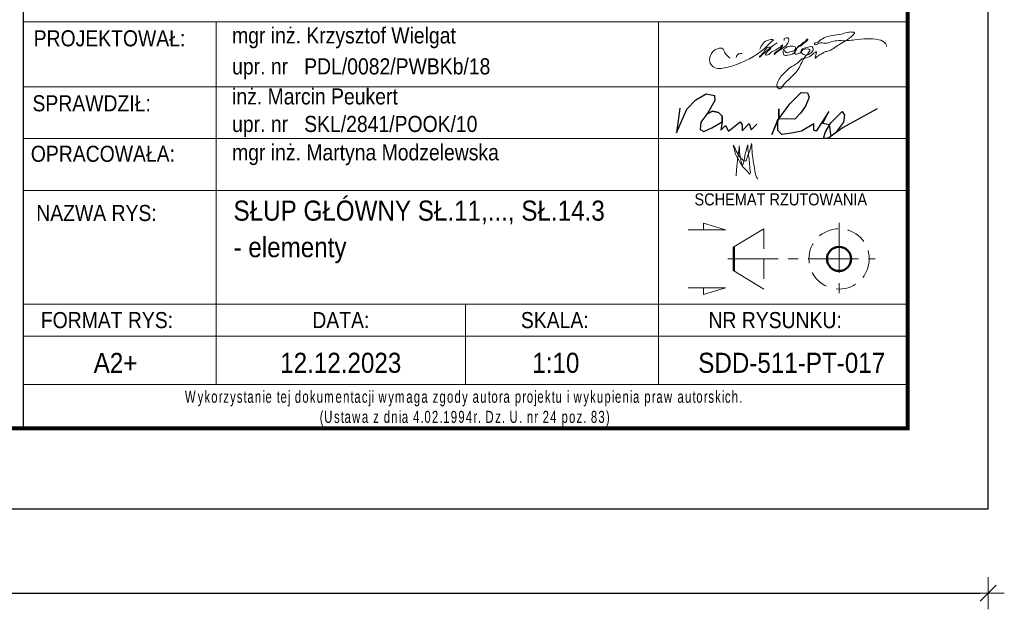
# Model space of a CAD drawing. Header units: millimetres. Extents: x 2297 to 3051, y 15557 to 16018.
# Tile 14 of 20: x 2929 to 3051, y 15557 to 15630. Entities that reach past the tile are written whole.
import ezdxf
from ezdxf.enums import TextEntityAlignment as Align

# ---------------------------------------------------------------- set-up
doc = ezdxf.new("R2010")
doc.units = ezdxf.units.MM
doc.header["$LTSCALE"] = 10
doc.linetypes.add('HIDDEN', pattern=[0.375, 0.25, -0.125])
doc.linetypes.add('MITTE', pattern=[2, 1.25, -0.25, 0.25, -0.25])
doc.layers.add('_FORMATKA', color=8, linetype='Continuous', plot=False)
for name, color, linetype, lineweight in [('_RAMKA', 7, 'Continuous', 35), ('PS_DIM', 4, 'Continuous', 13), ('PS_Hidden', 2, 'HIDDEN', 9), ('PS_MIDLINE', 5, 'MITTE', 13), ('PS_Pos', 1, 'Continuous', 15), ('PS_SOLID', 7, 'Continuous', 30), ('PS_TEXT', 3, 'Continuous', 18)]:
    doc.layers.add(name, color=color, linetype=linetype, lineweight=lineweight)
doc.layers.add('_tabelka', color=7, linetype='Continuous')
doc.styles.add('gil', font='txt', dxfattribs={"width": 0.9})
doc.styles.add('simplex', font='simplex.shx', dxfattribs={"width": 0.75})
doc.dimstyles.new('1_10_PRZ', dxfattribs={"dimtxt": 2, "dimasz": 1, "dimexe": 2, "dimexo": 5, "dimgap": 1, "dimtad": 1, "dimdec": 0, "dimlfac": 10, "dimtxsty": 'simplex', "dimblk": 'dimznak', "dimcen": 2, "dimse1": 1, "dimse2": 1, "dimclrt": 3, "dimadec": 1, "dimazin": 0, "dimtfac": 1, "dimtdec": 0, "dimtix": 1, "dimtmove": 2, "dimatfit": 3, "dimldrblk": 'dim-grot', "dimfxl": 1, "dimarcsym": 0})

# ---------------------------------------------------------------- blocks, each defined once
blk = doc.blocks.new('dim-grot')
blk.add_hatch(color=256).paths.add_polyline_path([(0, 0), (-2, 0.5), (-2, -0.5)])
blk.add_lwpolyline([(0, 0), (-2, 0.5), (-2, -0.5), (0, 0)])
blk = doc.blocks.new('dimznak')
at = {"color": 0}
for points in [[(0, 2), (0, -2)], [(-2, 0), (2, 0)]]:
    blk.add_lwpolyline(points, dxfattribs=at)
at = {"color": 2}
blk.add_lwpolyline([(1, 1), (-1, -1)], dxfattribs=at)
blk = doc.blocks.new('A$C077725B1')
at = {"layer": 'PS_SOLID', "color": 5, "lineweight": 25}
for points in [[(0.45, 3.96), (0, 0.74), (1.35, 3.86), (2.53, 5.09), (3.87, 5.86), (4.96, 5.66), (5.03, 4.97), (4.09, 3.39), (3.17, 2.17), (3.12, 1.2), (3.6, 0.93), (4.61, 1.41), (5.99, 2.21), (5.97, 2.95), (5.49, 3.43), (4.71, 3.58), (3.95, 3.2), (4.71, 3.58), (5.49, 3.43), (5.97, 2.95), (5.99, 2.21), (5.79, 1.09), (6.4, 1.71), (6.83, 0.96), (8.36, 2.21), (8.58, 1.82), (8.58, 1.03), (9.53, 1.97), (9.77, 1.14), (10.51, 1.89)], [(26.25, 3.91), (21.8, 1.47), (19.81, 0), (19.26, 0), (19.47, 0.79), (20.21, 2.08), (21.68, 3.55), (21.99, 3.05), (21.86, 2.14), (20.81, 0.74), (20.25, 0.33), (20.03, 1.78), (19.17, 1.98), (19.96, 3.54), (18.27, 0.97), (18, 1.12), (18, 1.91), (16.37, 0.97), (15.05, 0.72), (13.81, 0.54), (13.29, 1.06), (13.29, 2.56), (12.47, 0.52), (13.42, 2.59), (13.42, 3.89), (13.42, 2.59), (14.85, 4.56), (16.34, 6.04), (17.15, 6.01), (17.36, 5.44), (16.89, 4.25), (16.25, 3.31), (15.51, 2.56), (13.42, 2.59)]]:
    blk.add_lwpolyline(points, dxfattribs=at)
blk = doc.blocks.new('tabela_rys')
at = {"layer": '_tabelka', "color": 251, "lineweight": 15}
for p, q in [((21.62, 58.32), (131.62, 58.32)), ((21.62, 58.32), (131.62, 58.32)), ((45.62, 58.32), (45.62, 37.33)), ((100.62, 58.32), (100.62, 37.33)), ((21.62, 50.24), (131.62, 50.24)), ((21.62, 43.79), (131.62, 43.79)), ((21.62, 37.33), (131.62, 37.33)), ((21.62, 37.33), (131.62, 37.33)), ((21.62, 37.33), (131.62, 37.33)), ((21.62, 37.33), (131.62, 37.33)), ((21.62, 37.33), (131.62, 37.33)), ((21.62, 37.33), (131.62, 37.33)), ((21.62, 37.33), (131.62, 37.33)), ((21.62, 37.33), (131.62, 37.33)), ((45.62, 37.33), (45.62, 23.22)), ((100.62, 37.33), (100.62, 13.22)), ((21.62, 23.22), (131.62, 23.22)), ((131.62, 23.22), (21.62, 23.22)), ((45.62, 23.22), (45.62, 13.22)), ((76.62, 23.22), (76.62, 13.22)), ((21.62, 19.22), (131.62, 19.22)), ((21.62, 13.22), (131.62, 13.22))]:
    blk.add_line(p, q, dxfattribs=at)
at = {"layer": '_tabelka', "color": 251, "lineweight": 30}
blk.add_lwpolyline([(131.62, 123.55), (21.62, 123.55), (21.62, 7.77), (131.62, 7.77)], close=True, dxfattribs=at)
at = {"layer": 'PS_DIM', "color": 5, "true_color": 0x1d16e9}
for points in [[(115.36, 55.7), (113.22, 53.93), (113.18, 53.9), (113.18, 53.98), (113.33, 54.13), (113.56, 54.36), (114.45, 55.17), (114.55, 55.14), (113.99, 54.42), (113.95, 54.18), (114.03, 54.16), (114.58, 54.48), (115.19, 54.83), (115.46, 54.98), (115.73, 55.14), (115.95, 55.36), (116.04, 55.45), (116.06, 55.39), (116.02, 55.28), (115.29, 54.61), (115.06, 54.38), (115.02, 54.23), (115.14, 54.35), (115.64, 54.75), (116.77, 55.82), (116.82, 56), (116.82, 56.17), (116.69, 56.3), (116.5, 56.3), (116.26, 56.24), (116.23, 56.11), (116.23, 56)], [(116.27, 54.78), (116.4, 54.56), (116.58, 54.45), (116.96, 54.56), (117.27, 54.64), (117.58, 54.82), (117.66, 55.11), (117.19, 55.3), (116.43, 55.09), (116.18, 54.85), (116.11, 54.56), (116.28, 54.15), (116.65, 54.15), (117.64, 54.62), (118.01, 55.28), (118.3, 55.44), (118.6, 55.74), (118.91, 55.92), (119.04, 56.14), (119.09, 56.16), (118.24, 55.3), (117.84, 55.07), (117.57, 54.61), (117.57, 54.35), (118.03, 54.35), (118.3, 54.51), (118.35, 54.72), (118.63, 54.99), (119.09, 55.11), (119.38, 55.19), (119.72, 55.19), (119.86, 54.94), (119.56, 54.42), (119.25, 54.24), (118.63, 54.24), (118.45, 54.43), (118.39, 54.64), (119.46, 54.8), (119.3, 54.52), (119.18, 54.31), (118.99, 54.13), (118.15, 52.67), (115.93, 50.15), (115.75, 49.97), (115.52, 50.04), (115.33, 50.36), (115.46, 50.86), (115.83, 51.49), (116.51, 52.17), (116.97, 52.63), (117.94, 53.19), (118.45, 53.7), (119.24, 53.91), (120.28, 54.51), (120.08, 53.78), (120.47, 54.09), (120.72, 54.24), (120.96, 54.38), (121.28, 54.56), (121.66, 54.66), (123.03, 55.46), (124.83, 56.69), (124.99, 56.96), (124.75, 57.03), (124.29, 57.03), (123.37, 56.78), (122.22, 56.61), (121.4, 56.39), (120.69, 55.98), (120.26, 55.73), (120.02, 55.6), (120.05, 55.5), (120.57, 55.64), (121.34, 55.64), (122.15, 55.85), (123.03, 55.97), (124.11, 55.97), (125.01, 56.08), (128, 56.08), (128.89, 55.57), (128.97, 55.25), (128.95, 55.23)], [(109.48, 53.8), (108.99, 54.29), (108.79, 54.65), (108.6, 54.97), (107.99, 54.97), (107.36, 54.6), (106.97, 53.57), (107.12, 53.03), (107.77, 52.55), (108.62, 52.55), (110.32, 53), (114.18, 55.37), (114.63, 55.81), (114.9, 56.08), (114.41, 56.08), (113.23, 54.9)], [(111.02, 54.38), (110.58, 54.31), (110.37, 54.14), (110.28, 53.86)], [(109.92, 42.99), (110.36, 42.1), (110.66, 41.59), (111.09, 41.15), (111.38, 40.99), (111.66, 41.47), (111.96, 42.25), (112.08, 42.76), (112.2, 43.19)], [(111.71, 43.01), (111.79, 41.97), (111.9, 41.03), (111.99, 40.03), (111.99, 39.38), (111.65, 39.72), (111.22, 40.15), (110.84, 40.68), (110.65, 41.02), (110.26, 41.69), (110.08, 42.33), (109.92, 42.99)], [(110.26, 39.14), (110.35, 40.27), (110.43, 40.94), (110.49, 41.47), (110.59, 42.26), (110.65, 42.75), (110.65, 42.9)], [(110.65, 42.9), (110.68, 42.38), (110.68, 42.14), (110.7, 41.97), (110.71, 41.9), (110.76, 41.68), (110.81, 41.47), (110.84, 41.29), (110.91, 40.88), (111.01, 40.53), (111.04, 40.47), (111.14, 40.66), (111.22, 40.95), (111.29, 41.28), (111.38, 41.81), (111.5, 42.26), (111.6, 42.66), (111.71, 43.03)], [(112.2, 43.19), (112.23, 42.5), (112.33, 41.38), (112.56, 40.06), (112.77, 39.1), (112.98, 38.73)]]:
    blk.add_spline(points, degree=3, dxfattribs=at)
at = {"layer": 'PS_Hidden'}
blk.add_line((113.73, 32.58), (113.73, 25.08), dxfattribs=at)
blk.add_circle((123.07, 28.83), 3.75, dxfattribs=at)
at = {"layer": 'PS_MIDLINE', "ltscale": 0.5}
for p, q in [((123.07, 33.33), (123.07, 24.33)), ((109.23, 28.83), (127.57, 28.83))]:
    blk.add_line(p, q, dxfattribs=at)
at = {"layer": 'PS_Pos'}
for p, q in [((109.98, 30.33), (113.73, 32.58)), ((113.73, 25.08), (109.98, 27.33))]:
    blk.add_line(p, q, dxfattribs=at)
at = {"layer": 'PS_Pos', "lineweight": 50}
blk.add_line((109.98, 27.33), (109.98, 30.33), dxfattribs=at)
at = {"layer": 'PS_SOLID', "lineweight": 50}
blk.add_line((109.98, 30.33), (109.98, 27.33), dxfattribs=at)
blk.add_circle((123.07, 28.83), 1.5, dxfattribs=at)
blk.add_circle((123.07, 28.83), 1.5, dxfattribs=at)
at = {"layer": 'PS_TEXT', "color": 7}
for p, q in [((108.95, 32.44), (106.22, 33.26)), ((106.22, 33.26), (106.22, 32.44)), ((108.95, 32.44), (104.3, 32.44)), ((108.95, 25.21), (104.3, 25.21)), ((108.95, 25.21), (106.22, 24.39)), ((106.22, 24.39), (106.22, 25.21))]:
    blk.add_line(p, q, dxfattribs=at)
at = {"layer": 'PS_Pos', "color": 7, "xscale": 0.9500000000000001, "yscale": 0.9500000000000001, "zscale": 0.9500000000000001}
blk.add_blockref('A$C077725B1', (102.85, 43.79), dxfattribs=at)
at = {"layer": '_tabelka', "color": 12, "style": 'gil', "width": 0.9}
for s, p in [('PROJEKTOWAŁ: ', (32.69, 56.26)), ('SPRAWDZIŁ: ', (30.47, 48.18)), ('OPRACOWAŁA: ', (31.87, 41.9)), ('NAZWA RYS:', (30.74, 34.54))]:
    blk.add_text(s, height=2, dxfattribs=at).set_placement(p, align=Align.MIDDLE)
at = {"layer": '_tabelka', "color": 7, "style": 'gil', "width": 0.9}
for s, p in [('mgr inż. Krzysztof Wielgat', (47.6, 56.62)), ('upr. nr   PDL/0082/PWBKb/18 ', (47.6, 52.77)), ('inż. Marcin Peukert', (47.6, 49.03)), ('upr. nr   SKL/2841/POOK/10 ', (47.6, 45.61)), ('mgr inż. Martyna Modzelewska', (47.6, 42.08))]:
    blk.add_text(s, height=2, dxfattribs=at).set_placement(p, align=Align.MIDDLE_LEFT)
at = {"layer": '_tabelka', "color": 251, "style": 'gil', "width": 0.9}
for s, p in [('FORMAT RYS:', (32.04, 21.22)), ('DATA:', (61.12, 21.22)), ('SKALA:', (87.72, 21.22)), ('NR RYSUNKU:', (115.12, 21.22))]:
    blk.add_text(s, height=2, dxfattribs=at).set_placement(p, align=Align.MIDDLE)
at = {"layer": '_tabelka', "color": 7, "lineweight": 13, "insert": (22.63, 10.21), "char_height": 1.5, "attachment_point": 4, "style": 'gil'}
blk.add_mtext_dynamic_manual_height_columns('\\pi19.10122;{\\W0.7;\\T1.2;Wykorzystanie tej dokumentacji wymaga zgody autora projektu i wykupienia praw autorskich.\\P\\pi35.86535;(Ustawa z dnia 4.02.1994r. Dz. U. nr 24 poz. 83)}', width=107.5936, gutter_width=12.5, heights=[0], dxfattribs=at)
at = {"layer": '_tabelka', "color": 7, "style": 'gil', "width": 0.9}
for p in [(47.79, 34.83), (47.79, 30.29), (47.79, 26.06)]:
    blk.add_attdef('NAZWA_RYS:', text='', height=2.5, dxfattribs=at).set_placement(p, align=Align.MIDDLE_LEFT)
blk.add_attdef('FORMAT', text='', height=2.5, dxfattribs=at).set_placement((33.12, 15.91), align=Align.MIDDLE)
at = {"layer": '_tabelka', "color": 7, "style": 'gil', "width": 0.9, "flags": 8}
for tag, p in [('DATA', (61.11, 15.91)), ('SKALA', (87.85, 15.91)), ('NR_RYSUNKU', (117.18, 15.91))]:
    blk.add_attdef(tag, text='', height=2.5, dxfattribs=at).set_placement(p, align=Align.MIDDLE)
at = {"layer": 'PS_TEXT', "color": 7, "insert": (100.88, 36.98), "char_height": 1.5, "width": 31.0028, "attachment_point": 1, "style": 'gil'}
blk.add_mtext('\\pi4.20993;SCHEMAT RZUTOWANIA', dxfattribs=at)

msp = doc.modelspace()

# ---------------------------------------------------------------- linework, layer by layer
at = {"layer": '_FORMATKA', "lineweight": -3}
msp.add_lwpolyline([(2299.35, 15569.32), (3049.35, 15569.32), (3049.35, 15989.32), (2299.35, 15989.32)], close=True, dxfattribs=at)
at = {"layer": '_RAMKA', "lineweight": -3, "const_width": 0.5}
msp.add_lwpolyline([(2329.35, 15579.32), (3039.35, 15579.32), (3039.35, 15979.32), (2329.35, 15979.32)], close=True, dxfattribs=at)

# ---------------------------------------------------------------- block references
at = {"layer": 'PS_DIM', "color": 7}
ref = msp.add_blockref('tabela_rys', (2907.74, 15571.55), dxfattribs=at)
ref.add_attrib('FORMAT', 'A2+', dxfattribs={"layer": '_tabelka', "color": 7, "height": 2.5, "style": 'gil', "width": 0.9}).set_placement((2940.85, 15587.46), align=Align.MIDDLE)
ref.add_attrib('DATA', '12.12.2023', dxfattribs={"layer": '_tabelka', "color": 7, "height": 2.5, "style": 'gil', "width": 0.9, "flags": 8}).set_placement((2968.85, 15587.46), align=Align.MIDDLE)
ref.add_attrib('SKALA', '1:10', dxfattribs={"layer": '_tabelka', "color": 7, "height": 2.5, "style": 'gil', "width": 0.9, "flags": 8}).set_placement((2995.59, 15587.46), align=Align.MIDDLE)
ref.add_attrib('NR_RYSUNKU', 'SDD-511-PT-017', dxfattribs={"layer": '_tabelka', "color": 7, "height": 2.5, "style": 'gil', "width": 0.9, "flags": 8}).set_placement((3024.92, 15587.46), align=Align.MIDDLE)
ref.add_attrib('NAZWA_RYS:', 'SŁUP GŁÓWNY SŁ.11,..., SŁ.14.3', dxfattribs={"layer": '_tabelka', "color": 7, "height": 2.5, "style": 'gil', "width": 0.9}).set_placement((2955.52, 15606.38), align=Align.MIDDLE_LEFT)
ref.add_attrib('NAZWA_RYS:', '- elementy', dxfattribs={"layer": '_tabelka', "color": 7, "height": 2.5, "style": 'gil', "width": 0.9}).set_placement((2955.52, 15601.84), align=Align.MIDDLE_LEFT)

# ---------------------------------------------------------------- dimensions: what is measured, and where the dimension line sits
at = {"layer": 'PS_DIM'}
msp.add_linear_dim(base=(3049.35, 15558.81), p1=(2299.35, 15569.32), p2=(3049.35, 15569.32), dimstyle='1_10_PRZ', dxfattribs=at).render()

doc.saveas('drawing.dxf')
